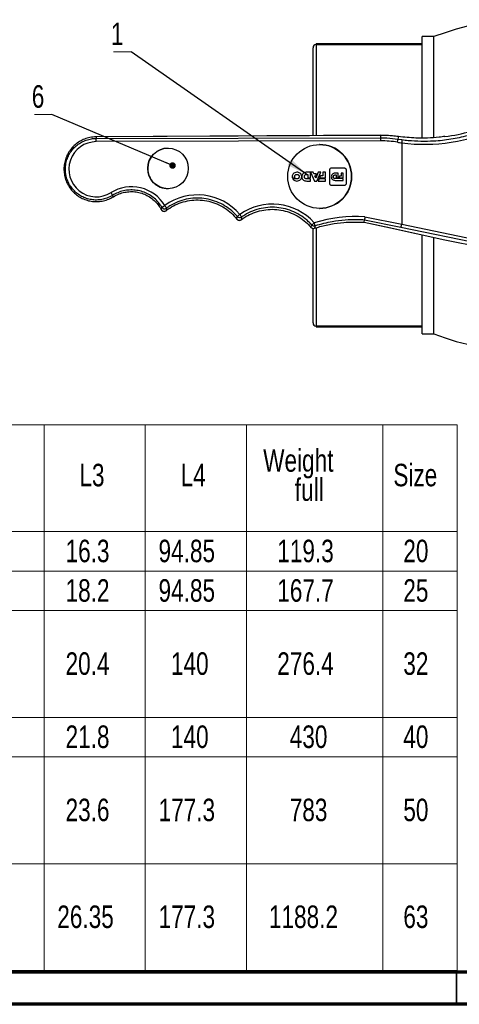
# Model space of a CAD drawing. Header units: millimetres. Extents: x 0 to 420, y 0 to 297.
# Tile 7 of 18: x 142 to 210, y 0 to 153. Entities that reach past the tile are written whole.
import ezdxf

# ---------------------------------------------------------------- set-up
doc = ezdxf.new("R2010")
doc.units = ezdxf.units.MM
doc.layers.add('ОСЕВЫЕ', color=7, linetype='Continuous')
doc.styles.add('SLDTEXTSTYLE1', font='TXT', dxfattribs={"width": 0.75})
doc.dimstyles.new('SLDDIMSTYLE1', dxfattribs={"dimtxt": 0.18, "dimasz": 3.302, "dimexe": 0, "dimexo": 0.0625, "dimgap": 0, "dimtad": 0, "dimtih": 1, "dimtoh": 1, "dimdec": 0, "dimrnd": 1e-09, "dimzin": 0, "dimdsep": 46, "dimtxsty": 'Standard', "dimsah": 1, "dimcen": 0.09, "dimadec": 0, "dimazin": 0, "dimtfac": 3.302, "dimtdec": 0, "dimtofl": 0, "dimtmove": 0, "dimatfit": 3, "dimfxl": 0, "dimfrac": 2, "dimtolj": 1, "dimtzin": 0, "dimarcsym": 0})
doc.dimstyles.new('SLDDIMSTYLE2', dxfattribs={"dimtxt": 0.18, "dimasz": 1.016, "dimexe": 0, "dimexo": 0.0625, "dimgap": 0, "dimtad": 0, "dimtih": 1, "dimtoh": 1, "dimdec": 0, "dimrnd": 1e-09, "dimzin": 0, "dimdsep": 46, "dimtxsty": 'Standard', "dimblk1": 'DOT', "dimblk2": 'DOT', "dimsah": 1, "dimcen": 0.09, "dimadec": 0, "dimazin": 0, "dimtfac": 1.016, "dimtdec": 0, "dimtofl": 0, "dimtmove": 0, "dimatfit": 3, "dimldrblk": 'DOT', "dimfxl": 0, "dimfrac": 2, "dimtolj": 1, "dimtzin": 0, "dimarcsym": 0})

# ---------------------------------------------------------------- blocks, each defined once
blk = doc.blocks.new('SW_TABLEANNOTATION_0')
at = {"color": 0, "linetype": 'Continuous', "lineweight": 18}
for p, q in [((110.26, 0), (125.93, 0)), ((125.93, 0), (125.93, -16.61)), ((125.93, 0), (141.66, 0)), ((141.66, 0), (141.66, -16.61)), ((141.66, 0), (157.4, 0)), ((157.4, 0), (157.4, -16.61)), ((157.4, 0), (178.57, 0)), ((178.57, 0), (178.57, -16.61)), ((178.57, 0), (190.13, 0)), ((190.13, 0), (190.13, -16.61)), ((110.26, -16.61), (125.93, -16.61)), ((125.93, -16.61), (125.93, -22.75)), ((125.93, -16.61), (141.66, -16.61)), ((141.66, -16.61), (141.66, -22.75)), ((141.66, -16.61), (157.4, -16.61)), ((157.4, -16.61), (157.4, -22.75)), ((157.4, -16.61), (178.57, -16.61)), ((178.57, -16.61), (178.57, -22.75)), ((178.57, -16.61), (190.13, -16.61)), ((190.13, -16.61), (190.13, -22.75)), ((110.26, -22.75), (125.93, -22.75)), ((125.93, -22.75), (125.93, -28.89)), ((125.93, -22.75), (141.66, -22.75)), ((141.66, -22.75), (141.66, -28.89)), ((141.66, -22.75), (157.4, -22.75)), ((157.4, -22.75), (157.4, -28.89)), ((157.4, -22.75), (178.57, -22.75)), ((178.57, -22.75), (178.57, -28.89)), ((178.57, -22.75), (190.13, -22.75)), ((190.13, -22.75), (190.13, -28.89)), ((110.26, -28.89), (125.93, -28.89)), ((125.93, -28.89), (125.93, -45.5)), ((125.93, -28.89), (141.66, -28.89)), ((141.66, -28.89), (141.66, -45.5)), ((141.66, -28.89), (157.4, -28.89)), ((157.4, -28.89), (157.4, -45.5)), ((157.4, -28.89), (178.57, -28.89)), ((178.57, -28.89), (178.57, -45.5)), ((178.57, -28.89), (190.13, -28.89)), ((190.13, -28.89), (190.13, -45.5)), ((110.26, -45.5), (125.93, -45.5)), ((125.93, -45.5), (125.93, -51.64)), ((125.93, -45.5), (141.66, -45.5)), ((141.66, -45.5), (141.66, -51.64)), ((141.66, -45.5), (157.4, -45.5)), ((157.4, -45.5), (157.4, -51.64)), ((157.4, -45.5), (178.57, -45.5)), ((178.57, -45.5), (178.57, -51.64)), ((178.57, -45.5), (190.13, -45.5)), ((190.13, -45.5), (190.13, -51.64)), ((110.26, -51.64), (125.93, -51.64)), ((125.93, -51.64), (125.93, -68.25)), ((125.93, -51.64), (141.66, -51.64)), ((141.66, -51.64), (141.66, -68.25)), ((141.66, -51.64), (157.4, -51.64)), ((157.4, -51.64), (157.4, -68.25)), ((157.4, -51.64), (178.57, -51.64)), ((178.57, -51.64), (178.57, -68.25)), ((178.57, -51.64), (190.13, -51.64)), ((190.13, -51.64), (190.13, -68.25)), ((110.26, -68.25), (125.93, -68.25)), ((125.93, -68.25), (125.93, -84.85)), ((125.93, -68.25), (141.66, -68.25)), ((141.66, -68.25), (141.66, -84.85)), ((141.66, -68.25), (157.4, -68.25)), ((157.4, -68.25), (157.4, -84.85)), ((157.4, -68.25), (178.57, -68.25)), ((178.57, -68.25), (178.57, -84.85)), ((178.57, -68.25), (190.13, -68.25)), ((190.13, -68.25), (190.13, -84.85)), ((110.26, -84.85), (125.93, -84.85)), ((125.93, -84.85), (141.66, -84.85)), ((141.66, -84.85), (157.4, -84.85)), ((157.4, -84.85), (178.57, -84.85)), ((178.57, -84.85), (190.13, -84.85))]:
    blk.add_line(p, q, dxfattribs=at)
at = {"color": 0, "linetype": 'Continuous', "lineweight": 0, "char_height": 3.5, "attachment_point": 1, "style": 'SLDTEXTSTYLE1'}
for s, insert in [('Weight', (159.98, -3.79)), ('L3', (131.42, -6.06)), ('L4', (147.16, -6.06)), ('Size', (180.21, -6.06)), ('full', (164.9, -8.32)), ('38.13', (112.27, -17.86)), ('16.3', (129.27, -17.86)), ('94.85', (143.72, -17.86)), ('119.3', (162.17, -17.86)), ('20', (181.76, -17.86)), ('42.77', (112.27, -24)), ('18.2', (129.27, -24)), ('94.85', (143.72, -24)), ('167.7', (162.17, -24)), ('25', (181.76, -24)), ('20.4', (129.27, -35.37)), ('140', (145.65, -35.37)), ('276.4', (162.17, -35.37)), ('32', (181.76, -35.37)), ('60.37', (112.27, -46.74)), ('21.8', (129.27, -46.74)), ('140', (145.65, -46.74)), ('430', (164.11, -46.74)), ('40', (181.76, -46.74)), ('64.5', (113.57, -58.12)), ('23.6', (129.27, -58.12)), ('177.3', (143.72, -58.12)), ('783', (164.11, -58.12)), ('50', (181.76, -58.12)), ('64.2', (113.57, -74.73)), ('26.35', (127.98, -74.73)), ('177.3', (143.72, -74.73)), ('1188.2', (160.87, -74.73)), ('63', (181.76, -74.73))]:
    blk.add_mtext(s, dxfattribs=dict(at, insert=insert))
blk = doc.blocks.new('SW_NOTE_0_6')
at = {"color": 0, "linetype": 'Continuous', "lineweight": 0}
blk.add_line((-2.74, 0), (0, 0), dxfattribs=at)
at = {"color": 0, "linetype": 'Continuous', "lineweight": 0, "insert": (-3.16, 4.56), "char_height": 3.5, "attachment_point": 1, "style": 'SLDTEXTSTYLE1'}
blk.add_mtext('1', dxfattribs=at)
blk = doc.blocks.new('SW_NOTE_0_7')
at = {"color": 0, "linetype": 'Continuous', "lineweight": 0}
blk.add_line((-2.74, 0), (0, 0), dxfattribs=at)
at = {"color": 0, "linetype": 'Continuous', "lineweight": 0, "insert": (-3.14, 4.56), "char_height": 3.5, "attachment_point": 1, "style": 'SLDTEXTSTYLE1'}
blk.add_mtext('6', dxfattribs=at)
blk = doc.blocks.new('_Dot')
at = {"color": 0, "linetype": 'ByBlock', "lineweight": -2}
blk.add_line((-0.5, 0), (-1, 0), dxfattribs=at)
at = {"color": 0, "linetype": 'ByBlock', "const_width": 0.5}
blk.add_lwpolyline([(-0.25, 0, 1), (0.25, 0, 1)], format="xyb", close=True, dxfattribs=at)

msp = doc.modelspace()

# ---------------------------------------------------------------- linework, layer by layer
at = {"color": 7, "linetype": 'Continuous', "lineweight": 25}
for p, q in [((206.5252, 150.4406), (204.6752, 150.4406)), ((204.6752, 134.6804), (204.6752, 150.4406)), ((206.5252, 134.7538), (206.5252, 150.4406)), ((187.7252, 135.0426), (187.7252, 148.7031)), ((188.2252, 149.3531), (204.6752, 149.3531)), ((188.2252, 149.3531), (188.2252, 149.2003)), ((188.2252, 149.2003), (204.6752, 149.2003)), ((198.2225, 135.0996), (154.023, 134.8597)), ((154.023, 134.8597), (154.0257, 134.859)), ((198.2252, 135.0989), (154.0257, 134.859)), ((154.0257, 134.859), (154.0257, 134.6162)), ((154.0257, 134.6162), (198.2252, 134.7352)), ((198.2225, 135.0996), (198.2252, 135.0989)), ((198.2252, 135.0989), (198.2252, 134.7352)), ((200.9885, 134.907), (200.9253, 134.5221)), ((198.2509, 134.2359), (154.0514, 134.1169)), ((188.762, 133.6683), (188.7594, 133.6683)), ((200.9253, 134.5221), (201.5389, 134.4304)), ((201.5166, 133.9387), (201.5162, 133.9331)), ((201.5162, 133.9331), (201.5162, 121.2735)), ((165.1956, 133.1133), (165.1931, 133.1133)), ((184.4747, 128.6784), (184.4722, 128.6784)), ((185.2233, 129.3612), (185.2207, 129.3612)), ((185.5741, 128.6784), (185.5715, 128.6784)), ((185.968, 128.6512), (185.9688, 128.6512)), ((185.9689, 128.6971), (185.9683, 128.6971)), ((186.7744, 129.0237), (186.9371, 129.0237)), ((186.7889, 129.3586), (186.7864, 129.3586)), ((187.3359, 129.3586), (186.7889, 129.3586)), ((186.9346, 129.0237), (186.9346, 128.4737)), ((186.9371, 129.0237), (186.9371, 128.4737)), ((187.3359, 129.3588), (187.3334, 129.3588)), ((187.3334, 129.3588), (187.3335, 129.3586)), ((187.3359, 129.3588), (187.9489, 127.9853)), ((187.7638, 129.3588), (187.3359, 129.3588)), ((187.3359, 128.4737), (187.3359, 129.3586)), ((187.3359, 129.3531), (187.9464, 127.9853)), ((187.8686, 129.1154), (187.7638, 129.3588)), ((188.2599, 129.1154), (187.8686, 129.1154)), ((187.9838, 128.8213), (188.1396, 128.8213)), ((188.144, 128.4336), (187.9838, 128.8213)), ((188.1396, 128.8213), (188.2599, 129.1154)), ((188.5243, 129.3588), (188.1427, 128.4367)), ((188.5269, 129.3588), (188.144, 128.4336)), ((188.3334, 127.9853), (188.9462, 129.3588)), ((188.5269, 129.3588), (188.5243, 129.3588)), ((188.9462, 129.3588), (188.5269, 129.3588)), ((188.8932, 128.7853), (188.7542, 128.4737)), ((188.8958, 128.7853), (188.7567, 128.4737)), ((188.8958, 128.7853), (188.8932, 128.7853)), ((189.2492, 128.7853), (188.8958, 128.7853)), ((189.2492, 129.3589), (189.2467, 129.3589)), ((189.2467, 129.3589), (189.2467, 128.7853)), ((189.2492, 129.3589), (189.2492, 128.7853)), ((189.6481, 129.3589), (189.2492, 129.3589)), ((189.6481, 128.4737), (189.6481, 129.3589)), ((190.2696, 129.644), (190.2671, 129.644)), ((190.2671, 129.644), (190.2671, 127.7027)), ((190.2696, 129.644), (190.2696, 127.7027)), ((190.6397, 130.0174), (190.6371, 130.0174)), ((192.5615, 130.0174), (190.6397, 130.0174)), ((190.8802, 128.6538), (190.8776, 128.6538)), ((191.187, 128.9411), (191.1844, 128.9411)), ((191.187, 128.9411), (191.3126, 128.9411)), ((191.621, 129.2172), (191.1982, 129.2172)), ((191.3126, 128.9411), (191.3126, 128.4941)), ((191.6184, 128.4941), (191.6184, 129.2172)), ((191.621, 128.4941), (191.621, 129.2172)), ((191.8204, 128.7383), (191.7169, 128.4941)), ((192.0997, 128.7383), (191.8204, 128.7383)), ((192.408, 129.2172), (192.0997, 129.2172)), ((192.0997, 129.2172), (192.0997, 128.7383)), ((192.4054, 128.4941), (192.4054, 129.2172)), ((192.408, 128.4941), (192.408, 129.2172)), ((192.9312, 127.7027), (192.9312, 129.644)), ((184.5069, 128.4748), (184.5043, 128.4748)), ((184.5069, 128.4748), (184.9296, 128.4748)), ((184.5782, 128.3235), (184.5756, 128.3235)), ((185.2233, 128.3235), (184.5782, 128.3235)), ((185.2199, 127.9952), (185.2173, 127.9952)), ((187.3359, 128.3266), (186.7744, 128.3266)), ((186.7807, 127.9954), (186.7781, 127.9954)), ((186.7807, 127.9954), (187.3359, 127.9954)), ((186.9371, 128.4737), (186.9346, 128.4737)), ((186.9371, 128.4737), (187.3359, 128.4737)), ((187.3359, 127.9954), (187.3359, 128.3266)), ((187.9489, 127.9853), (187.9464, 127.9853)), ((187.9489, 127.9853), (188.3334, 127.9853)), ((188.6885, 128.3266), (188.5407, 127.9952)), ((188.5432, 127.9952), (188.5407, 127.9952)), ((188.691, 128.3266), (188.5432, 127.9952)), ((188.5432, 127.9952), (189.6481, 127.9952)), ((188.691, 128.3266), (188.6885, 128.3266)), ((189.6481, 128.3266), (188.691, 128.3266)), ((188.7567, 128.4737), (188.7542, 128.4737)), ((188.7567, 128.4737), (189.6481, 128.4737)), ((189.6481, 127.9952), (189.6481, 128.3266)), ((190.2696, 127.7027), (190.2671, 127.7027)), ((190.6397, 127.3291), (190.6371, 127.3291)), ((190.6397, 127.3291), (192.5615, 127.3291)), ((191.187, 128.3665), (191.1844, 128.3665)), ((192.408, 128.3665), (191.187, 128.3665)), ((191.1917, 128.0935), (192.408, 128.0935)), ((191.3126, 128.4941), (191.621, 128.4941)), ((191.7169, 128.4941), (192.408, 128.4941)), ((192.4054, 128.0935), (192.4054, 128.3665)), ((192.408, 128.0935), (192.408, 128.3665)), ((156.7112, 125.5583), (156.5783, 125.7697)), ((165.1931, 126.8007), (165.1956, 126.8007)), ((164.137, 123.5451), (164.1381, 123.5443)), ((164.1381, 123.5443), (164.2347, 123.9251)), ((164.8881, 123.3858), (164.8868, 123.3839)), ((164.9572, 123.7787), (164.8881, 123.3858)), ((175.9024, 122.0723), (175.9635, 122.4744)), ((188.7594, 123.7433), (188.762, 123.7433)), ((175.9008, 122.0732), (175.9024, 122.0723)), ((176.5961, 121.9881), (176.5948, 121.9862)), ((176.633, 122.3931), (176.5961, 121.9881)), ((187.4069, 120.7952), (187.5227, 121.1716)), ((188.0447, 121.0287), (187.9423, 120.6442)), ((195.6551, 121.5739), (199.7892, 120.7242)), ((195.6581, 121.574), (199.7961, 120.7235)), ((195.6585, 121.5742), (195.7053, 121.9284)), ((195.7053, 121.9284), (195.7055, 121.9286)), ((201.3717, 120.7796), (195.7053, 121.9284)), ((195.797, 122.4245), (201.5154, 121.2651)), ((201.5162, 121.2735), (215.8428, 118.3041)), ((187.4053, 120.796), (187.4069, 120.7952)), ((187.7252, 105.9531), (187.7252, 120.6226)), ((187.9423, 120.6442), (187.9401, 120.6427)), ((199.7886, 120.7243), (208.193, 118.837)), ((199.7961, 120.7235), (208.1992, 118.8364)), ((215.6673, 117.8165), (201.3717, 120.7796)), ((204.6752, 104.2156), (204.6752, 119.6269)), ((206.5252, 104.2156), (206.5252, 119.2115)), ((208.1936, 118.8368), (215.5663, 117.3623)), ((208.1992, 118.8364), (215.5664, 117.363)), ((204.6752, 105.4559), (188.2252, 105.4559)), ((188.2252, 105.4559), (188.2252, 105.3031)), ((188.2252, 105.3031), (204.6752, 105.3031)), ((204.6752, 104.2156), (206.5252, 104.2156)), ((20, 5), (415, 5))]:
    msp.add_line(p, q, dxfattribs=at)
at = {"color": 8, "linetype": 'Continuous', "lineweight": 25}
for p, q in [((188.2252, 149.2003), (188.2252, 135.0453)), ((188.2252, 120.7194), (188.2252, 105.4559))]:
    msp.add_line(p, q, dxfattribs=at)
at = {"color": 7, "linetype": 'Continuous', "lineweight": 70}
for p, q in [((415, 5), (20, 5)), ((420, 0), (15, 0))]:
    msp.add_line(p, q, dxfattribs=at)
at = {"color": 7, "linetype": 'Continuous', "lineweight": 35}
msp.add_line((210, 5), (210, 0), dxfattribs=at)
at = {"color": 7, "linetype": 'Continuous', "lineweight": 25}
for centre, radius in [((188.7575, 128.7052), 4.9604), ((165.1929, 129.9566), 3.1549)]:
    msp.add_circle(centre, radius, dxfattribs=at)
for centre, radius, start, end in [((220.7252, 113.5337), 39.5443, 68.955645, 111.044355), ((188.2252, 148.7031), 0.5, 90, 180), ((205.1924, 160.5099), 25.767, 276.777357, 295.021592), ((205.1924, 160.5099), 25.7677, 276.788248, 295.021814), ((195.4911, 134.3444), 2.7619, 357.747918, 8.134057), ((151.2916, 134.2254), 2.7619, 357.747918, 8.134057), ((188.7564, 128.7092), 4.959, 359.959639, 89.964856), ((198.1578, 134.5829), 2.7681, 348.463908, 358.740027), ((165.1952, 129.959), 3.1543, 90.039329, 180.036177), ((165.1951, 129.9549), 3.1541, 179.960721, 269.963774), ((188.7564, 128.7023), 4.959, 270.035144, 0.040361), ((153.7371, 124.4347), 3.1392, 25.167619, 34.049447), ((161.687, 128.954), 5.6374, 296.867469, 302.169409), ((162.105, 122.17), 3.2746, 29.423424, 37.910894), ((164.5793, 123.7782), 0.5, 207.788587, 270), ((164.5798, 123.7807), 0.501, 208.164517, 307.969993), ((164.6633, 124.1844), 0.501, 211.174533, 305.912129), ((164.5793, 123.7782), 0.5, 270, 307.955758), ((173.3937, 126.0896), 4.4356, 305.40641, 312.11508), ((176.3429, 122.8014), 0.5009, 220.768651, 305.399023), ((173.7823, 120.8244), 3.2539, 28.824326, 37.369668), ((176.2923, 122.3843), 0.5, 218.471325, 270), ((176.2925, 122.3865), 0.5009, 218.843738, 307.305471), ((176.2923, 122.3843), 0.5, 270, 307.236856), ((184.9495, 124.6433), 4.3213, 306.545132, 313.426626), ((187.8949, 121.5066), 0.5008, 221.986877, 287.398741), ((185.2492, 120.5519), 2.8359, 9.680436, 19.637418), ((187.7872, 121.1188), 0.5, 220.197516, 270), ((187.7877, 121.1205), 0.5008, 220.512341, 287.98883), ((187.7872, 121.1188), 0.5, 270, 287.806885), ((188.2252, 105.9531), 0.5, 180, 270), ((220.7252, 141.1224), 39.5443, 248.955645, 291.044355)]:
    msp.add_arc(centre, radius, start, end, dxfattribs=at)
for centre, major_axis, ratio, start_param, end_param in [((205.0687, 160.5099), (26.8082, 0), 0.99997461, 4.57949764, 5.1556186), ((154.0629, 129.8281), (4.2889, 0), 0.99999638, 1.57348864, 5.27155615), ((198.2944, 118.0781), (16.158, 0), 0.99999638, 1.41070965, 1.57348864), ((205.1458, 160.5099), (26.8236, 0), 0.99999638, 4.5523023, 4.57665921), ((159.5281, 121.0949), (6.0134, 0), 0.99999638, 0.53912553, 2.1299635), ((169.7803, 117.172), (8.6642, 0), 0.99999638, 0.70692209, 2.19899355), ((181.4211, 115.6993), (8.7145, 0), 0.99999638, 0.72910935, 2.18930867), ((194.2915, 101.1249), (21.3528, 0), 0.99999638, 1.50023235, 1.87379748), ((201.4696, 121.2692), (0.1004, 0.4898), 0.09128979, 3.194217, 4.72278162), ((195.5524, 122.4956), (5.9629, -1.2306), 0.08211621, 0.00018593, 0.01694525)]:
    msp.add_ellipse(centre, major_axis=major_axis, ratio=ratio, start_param=start_param, end_param=end_param, dxfattribs=at)
for points, knots in [([(201.5389, 134.4304), (201.8668, 134.3907), (202.8527, 134.2712), (204.508, 134.1826), (206.7277, 134.2226), (209.1688, 134.4894), (211.7965, 135.0487), (214.1757, 135.8135), (215.6488, 136.4421), (216.2862, 136.7447), (216.2862, 136.7447)], [0, 0, 0, 0, 0.06550868, 0.19696308, 0.3284175, 0.50555062, 0.6831386, 0.86026928, 0.99999908, 1, 1, 1, 1]), ([(154.0257, 134.859), (153.6916, 134.8384), (153.0737, 134.8003), (152.2068, 134.5322), (151.4392, 134.1578), (150.7477, 133.6538), (150.1491, 133.0437), (149.6647, 132.34), (149.3035, 131.5677), (149.0803, 130.7456), (148.9954, 129.8999), (149.0563, 129.0528), (149.2548, 128.2282), (149.591, 127.45), (150.05, 126.7372), (150.624, 126.1131), (151.2934, 125.5906), (152.0428, 125.19), (152.8495, 124.9172), (153.6918, 124.7868), (154.546, 124.7965), (155.3853, 124.9548), (156.1146, 125.2152), (156.5362, 125.4576), (156.7112, 125.5583)], [0, 0, 0, 0, 0.05400865, 0.09990517, 0.14580106, 0.19167474, 0.23754748, 0.28325037, 0.32895245, 0.37446308, 0.41997337, 0.46535493, 0.51073677, 0.55610799, 0.60147997, 0.64696321, 0.69244735, 0.73811648, 0.78378628, 0.82963499, 0.87548384, 0.92142718, 0.96737004, 1, 1, 1, 1]), ([(199.9444, 135.021), (199.6135, 135.0479), (199.0413, 135.0945), (198.4673, 135.0976), (198.2252, 135.0989)], [0, 0, 0, 0, 0.57822889, 1, 1, 1, 1]), ([(198.2252, 134.7352), (198.5585, 134.7311), (199.4626, 134.7199), (200.3592, 134.5986), (200.9253, 134.5221)], [0, 0, 0, 0, 0.36864263, 1, 1, 1, 1]), ([(200.9885, 134.907), (200.6859, 134.9454), (200.3384, 134.9895), (199.9896, 135.0174), (199.9444, 135.021)], [0, 0, 0, 0, 0.87058924, 1, 1, 1, 1]), ([(208.2381, 134.9228), (207.9384, 134.8829), (207.0389, 134.7632), (205.5285, 134.6594), (203.4056, 134.6428), (201.895, 134.8079), (200.9885, 134.907)], [0, 0, 0, 0, 0.12461619, 0.37394289, 0.62428202, 1, 1, 1, 1]), ([(156.5783, 125.7697), (156.2832, 125.6086), (155.7509, 125.318), (154.8991, 125.0975), (154.0929, 125.0165), (153.2836, 125.0775), (152.4956, 125.2702), (151.7521, 125.5955), (151.0724, 126.0386), (150.4787, 126.5918), (149.9844, 127.2348), (149.6078, 127.953), (149.3545, 128.723), (149.2368, 129.5247), (149.2526, 130.3345), (149.4067, 131.1295), (149.6893, 131.8883), (150.0975, 132.5874), (150.6151, 133.2101), (151.2317, 133.7349), (151.9264, 134.1521), (152.6824, 134.442), (153.3915, 134.5933), (153.8431, 134.6096), (154.0257, 134.6162)], [0, 0, 0, 0, 0.05681701, 0.10248615, 0.14815536, 0.19382743, 0.23949942, 0.28517371, 0.33084781, 0.37649415, 0.42214027, 0.46774077, 0.5133411, 0.55889803, 0.60445492, 0.6499896, 0.69552439, 0.74106782, 0.78661147, 0.8321908, 0.87777034, 0.92339706, 0.96902389, 1, 1, 1, 1]), ([(201.5389, 134.4304), (201.5392, 134.4302), (201.5413, 134.4284), (201.5471, 134.4161), (201.5521, 134.3655), (201.549, 134.2534), (201.5373, 134.1056), (201.5235, 133.9943), (201.5166, 133.9387)], [0, 0, 0, 0, 0.01455375, 0.10138758, 0.32623474, 0.55088871, 0.77544257, 1, 1, 1, 1]), ([(185.2207, 129.3612), (185.1076, 129.3488), (184.8906, 129.325), (184.6446, 129.1441), (184.4981, 128.9187), (184.4808, 128.759), (184.4722, 128.6784)], [0, 0, 0, 0, 0.3001316, 0.5757206, 0.78585102, 1, 1, 1, 1]), ([(184.4722, 128.6784), (184.4738, 128.6392), (184.4768, 128.57), (184.496, 128.5036), (184.5043, 128.4748)], [0, 0, 0, 0, 0.566276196, 1, 1, 1, 1]), ([(185.2233, 129.3612), (185.1102, 129.3488), (184.8932, 129.325), (184.6472, 129.1441), (184.5006, 128.9187), (184.4834, 128.759), (184.4747, 128.6784)], [0, 0, 0, 0, 0.3001316, 0.5757206, 0.78585102, 1, 1, 1, 1]), ([(184.4747, 128.6784), (184.4764, 128.6392), (184.4794, 128.57), (184.4986, 128.5036), (184.5069, 128.4748)], [0, 0, 0, 0, 0.566276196, 1, 1, 1, 1]), ([(184.8671, 128.6784), (184.8731, 128.7306), (184.8848, 128.833), (184.9744, 128.9505), (185.0916, 129.021), (185.1759, 129.0288), (185.2199, 129.0328)], [0, 0, 0, 0, 0.27934277, 0.54778573, 0.76423131, 1, 1, 1, 1]), ([(184.9296, 128.4748), (184.9098, 128.5099), (184.874, 128.5734), (184.8693, 128.6459), (184.8671, 128.6784)], [0, 0, 0, 0, 0.552990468, 1, 1, 1, 1]), ([(185.2173, 129.0328), (185.2546, 129.0298), (185.3266, 129.0239), (185.423, 128.9757), (185.5022, 128.9014), (185.5599, 128.7996), (185.5676, 128.7191), (185.5715, 128.6784)], [0, 0, 0, 0, 0.20027304, 0.38699711, 0.56818516, 0.78126648, 1, 1, 1, 1]), ([(185.2199, 129.0328), (185.2571, 129.0298), (185.3291, 129.0239), (185.4256, 128.9757), (185.5048, 128.9014), (185.5625, 128.7996), (185.5702, 128.7191), (185.5741, 128.6784)], [0, 0, 0, 0, 0.20027304, 0.38699711, 0.56818516, 0.78126648, 1, 1, 1, 1]), ([(185.2199, 127.9952), (185.3304, 128.007), (185.5425, 128.0297), (185.7852, 128.2025), (185.9337, 128.4184), (185.9565, 128.5732), (185.968, 128.6512)], [0, 0, 0, 0, 0.30041731, 0.57650555, 0.78671922, 1, 1, 1, 1]), ([(185.5715, 128.6784), (185.5656, 128.6261), (185.5539, 128.5236), (185.4647, 128.4061), (185.3482, 128.3353), (185.2644, 128.3275), (185.2207, 128.3235)], [0, 0, 0, 0, 0.28038354, 0.5493651, 0.76548125, 1, 1, 1, 1]), ([(185.9683, 128.6971), (185.9522, 128.7973), (185.9202, 128.9966), (185.7226, 129.2125), (185.4817, 129.3395), (185.3116, 129.3538), (185.2233, 129.3612)], [0, 0, 0, 0, 0.27129228, 0.5393083, 0.76062449, 1, 1, 1, 1]), ([(185.5741, 128.6784), (185.5681, 128.6261), (185.5565, 128.5236), (185.4673, 128.4061), (185.3507, 128.3353), (185.2669, 128.3275), (185.2233, 128.3235)], [0, 0, 0, 0, 0.28038354, 0.5493651, 0.76548125, 1, 1, 1, 1]), ([(186.7864, 129.3586), (186.6983, 129.3538), (186.5333, 129.3449), (186.3102, 129.2634), (186.1284, 129.1299), (185.9964, 128.9355), (185.9765, 128.7774), (185.9663, 128.6971)], [0, 0, 0, 0, 0.22481591, 0.42082008, 0.59755324, 0.79552523, 1, 1, 1, 1]), ([(185.9663, 128.6512), (185.9812, 128.5491), (186.0106, 128.3473), (186.2204, 128.1295), (186.4872, 128.0131), (186.6761, 128.0016), (186.7781, 127.9954)], [0, 0, 0, 0, 0.26046473, 0.51472831, 0.73795849, 1, 1, 1, 1]), ([(185.9688, 128.6512), (185.9837, 128.5491), (186.0131, 128.3473), (186.223, 128.1295), (186.4898, 128.0131), (186.6787, 128.0016), (186.7807, 127.9954)], [0, 0, 0, 0, 0.260464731, 0.514728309, 0.737958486, 1, 1, 1, 1]), ([(186.7889, 129.3586), (186.7008, 129.3538), (186.5359, 129.3449), (186.3127, 129.2634), (186.131, 129.1299), (185.9989, 128.9355), (185.979, 128.7774), (185.9689, 128.6971)], [0, 0, 0, 0, 0.22481591, 0.42082008, 0.59755324, 0.79552523, 1, 1, 1, 1]), ([(186.3776, 128.6749), (186.3803, 128.7138), (186.3855, 128.7876), (186.4346, 128.8861), (186.5164, 128.9639), (186.634, 129.0153), (186.7256, 129.0208), (186.7744, 129.0237)], [0, 0, 0, 0, 0.19477312, 0.36932462, 0.53985779, 0.75477927, 1, 1, 1, 1]), ([(186.7744, 128.3266), (186.7326, 128.3288), (186.6533, 128.3331), (186.5449, 128.3728), (186.4543, 128.4408), (186.3886, 128.5453), (186.3814, 128.6303), (186.3776, 128.6749)], [0, 0, 0, 0, 0.21119223, 0.39970935, 0.57385892, 0.77672942, 1, 1, 1, 1]), ([(190.6371, 130.0174), (190.582, 130.0102), (190.4734, 129.996), (190.3531, 129.8962), (190.2802, 129.7744), (190.2715, 129.688), (190.2671, 129.644)], [0, 0, 0, 0, 0.28262754, 0.55661217, 0.77418235, 1, 1, 1, 1]), ([(190.6397, 130.0174), (190.5845, 130.0102), (190.4759, 129.996), (190.3556, 129.8962), (190.2828, 129.7744), (190.2741, 129.688), (190.2696, 129.644)], [0, 0, 0, 0, 0.28262754, 0.55661217, 0.77418235, 1, 1, 1, 1]), ([(191.1982, 129.2172), (191.1287, 129.2131), (190.9982, 129.2054), (190.8225, 129.1348), (190.6809, 129.0194), (190.5815, 128.8528), (190.5699, 128.7202), (190.564, 128.6521)], [0, 0, 0, 0, 0.21834454, 0.409793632, 0.585302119, 0.786997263, 1, 1, 1, 1]), ([(190.564, 128.6521), (190.5732, 128.5659), (190.5911, 128.3981), (190.7514, 128.21), (190.962, 128.1088), (191.1114, 128.0989), (191.1917, 128.0935)], [0, 0, 0, 0, 0.27067735, 0.52668944, 0.74543032, 1, 1, 1, 1]), ([(190.8776, 128.6538), (190.8797, 128.6858), (190.8837, 128.746), (190.9212, 128.8269), (190.9841, 128.8912), (191.0753, 128.9341), (191.1466, 128.9387), (191.1844, 128.9411)], [0, 0, 0, 0, 0.20102037, 0.37940849, 0.55031624, 0.76144379, 1, 1, 1, 1]), ([(191.1844, 128.3665), (191.152, 128.3683), (191.0904, 128.3719), (191.0063, 128.4049), (190.9361, 128.4615), (190.886, 128.5477), (190.8805, 128.6172), (190.8776, 128.6538)], [0, 0, 0, 0, 0.2052199, 0.38965743, 0.5628241, 0.7692288, 1, 1, 1, 1]), ([(190.8802, 128.6538), (190.8823, 128.6858), (190.8862, 128.746), (190.9237, 128.8269), (190.9866, 128.8912), (191.0779, 128.9341), (191.1492, 128.9387), (191.187, 128.9411)], [0, 0, 0, 0, 0.20102037, 0.37940849, 0.55031624, 0.76144379, 1, 1, 1, 1]), ([(191.187, 128.3665), (191.1546, 128.3683), (191.093, 128.3719), (191.0089, 128.4049), (190.9387, 128.4615), (190.8886, 128.5477), (190.8831, 128.6172), (190.8802, 128.6538)], [0, 0, 0, 0, 0.2052199, 0.38965743, 0.5628241, 0.7692288, 1, 1, 1, 1]), ([(192.9312, 129.644), (192.9241, 129.6996), (192.9101, 129.8089), (192.8114, 129.9304), (192.6907, 130.0041), (192.605, 130.013), (192.5615, 130.0174)], [0, 0, 0, 0, 0.284840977, 0.559429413, 0.776086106, 1, 1, 1, 1]), ([(184.5756, 128.3235), (184.6163, 128.2711), (184.6989, 128.1648), (184.9164, 128.0289), (185.1011, 128.0082), (185.2173, 127.9952)], [0, 0, 0, 0, 0.26427993, 0.53729894, 1, 1, 1, 1]), ([(184.5782, 128.3235), (184.6188, 128.2711), (184.7014, 128.1648), (184.919, 128.0289), (185.1037, 128.0082), (185.2199, 127.9952)], [0, 0, 0, 0, 0.26427993, 0.53729894, 1, 1, 1, 1]), ([(190.2671, 127.7027), (190.2742, 127.6471), (190.2882, 127.5378), (190.3869, 127.4162), (190.5077, 127.3424), (190.5935, 127.3336), (190.6371, 127.3291)], [0, 0, 0, 0, 0.28465766, 0.55923442, 0.7759503, 1, 1, 1, 1]), ([(190.2696, 127.7027), (190.2768, 127.6471), (190.2908, 127.5378), (190.3895, 127.4162), (190.5103, 127.3424), (190.5961, 127.3336), (190.6397, 127.3291)], [0, 0, 0, 0, 0.284657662, 0.559234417, 0.775950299, 1, 1, 1, 1]), ([(192.5615, 127.3291), (192.6165, 127.3363), (192.7251, 127.3506), (192.8453, 127.4505), (192.9181, 127.5723), (192.9268, 127.6587), (192.9312, 127.7027)], [0, 0, 0, 0, 0.2824309, 0.55647953, 0.77415853, 1, 1, 1, 1]), ([(164.2347, 123.9251), (164.1576, 124.0474), (163.9152, 124.4317), (163.4146, 125.0146), (162.7035, 125.6178), (161.8982, 126.089), (161.0264, 126.422), (160.1101, 126.6005), (159.1759, 126.6265), (158.2523, 126.4895), (157.3696, 126.2147), (156.8384, 125.916), (156.5783, 125.7697)], [0, 0, 0, 0, 0.04944556, 0.15539378, 0.26134277, 0.3673243, 0.47330643, 0.57944336, 0.68558046, 0.79180717, 0.89803354, 1, 1, 1, 1]), ([(156.7112, 125.5583), (157.0043, 125.7191), (157.5585, 126.0233), (158.458, 126.2723), (159.3455, 126.3755), (160.2387, 126.3215), (161.111, 126.1213), (161.9364, 125.7731), (162.6931, 125.2934), (163.3538, 124.6896), (163.8298, 124.0918), (164.057, 123.6884), (164.1381, 123.5443)], [0, 0, 0, 0, 0.115929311, 0.21929807, 0.322668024, 0.426089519, 0.529510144, 0.632984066, 0.736455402, 0.839563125, 0.942667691, 1, 1, 1, 1]), ([(164.8881, 123.3858), (164.984, 123.4584), (165.4342, 123.7992), (166.3113, 124.3084), (167.5601, 124.7859), (168.873, 125.0402), (170.2109, 125.0751), (171.5364, 124.8789), (172.8137, 124.4663), (173.9982, 123.8368), (175.0544, 123.0441), (175.6254, 122.3897), (175.9024, 122.0723)], [0, 0, 0, 0, 0.02932876, 0.13767018, 0.246014, 0.35440258, 0.46279182, 0.57153367, 0.68027415, 0.78895508, 0.89763317, 1, 1, 1, 1]), ([(175.9635, 122.4744), (175.8459, 122.6067), (175.4233, 123.0821), (174.5867, 123.7978), (173.408, 124.5186), (172.1216, 125.025), (170.7696, 125.3135), (169.3876, 125.3658), (168.0146, 125.1903), (166.6936, 124.7798), (165.6777, 124.2769), (165.1284, 123.8971), (164.9572, 123.7787)], [0, 0, 0, 0, 0.04362971, 0.15667398, 0.26971902, 0.38277964, 0.4958407, 0.60903534, 0.72222992, 0.83546898, 0.94870749, 1, 1, 1, 1]), ([(176.5961, 121.9881), (176.7296, 122.0855), (177.2231, 122.4457), (178.1573, 122.9505), (179.4229, 123.3923), (180.7463, 123.6081), (182.0882, 123.6032), (183.4108, 123.367), (184.6782, 122.9153), (185.8467, 122.2497), (186.7555, 121.5214), (187.2306, 120.9917), (187.4069, 120.7952)], [0, 0, 0, 0, 0.041332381, 0.152752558, 0.264175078, 0.37564207, 0.487109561, 0.598906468, 0.710701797, 0.82239703, 0.934089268, 1, 1, 1, 1]), ([(187.5227, 121.1716), (187.3677, 121.3367), (186.8965, 121.8386), (185.9877, 122.5541), (184.7739, 123.2318), (183.4601, 123.6893), (182.0891, 123.9252), (180.6974, 123.9223), (179.3242, 123.6905), (178.0119, 123.2256), (177.1325, 122.7421), (176.6933, 122.4353), (176.633, 122.3931)], [0, 0, 0, 0, 0.056655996, 0.172188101, 0.287720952, 0.403269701, 0.518818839, 0.634496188, 0.7501734, 0.86588302, 0.981592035, 1, 1, 1, 1]), ([(187.9423, 120.6442), (188.1509, 120.7088), (188.9937, 120.9702), (190.5092, 121.3214), (192.3543, 121.5662), (194.0781, 121.6507), (195.1306, 121.5998), (195.6585, 121.5742)], [0, 0, 0, 0, 0.083771, 0.33853364, 0.5957157, 0.79726338, 1, 1, 1, 1]), ([(195.7055, 121.9286), (195.7054, 121.9286), (195.3732, 121.9516), (194.3712, 121.9972), (192.6977, 121.9486), (190.4556, 121.6852), (188.9266, 121.2689), (188.0447, 121.0287)], [0, 0, 0, 0, 0.000010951, 0.128832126, 0.387896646, 0.646961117, 1, 1, 1, 1]), ([(195.797, 122.4245), (195.7966, 122.4216), (195.7927, 122.3928), (195.7808, 122.3085), (195.7605, 122.1766), (195.7373, 122.0456), (195.7174, 121.9531), (195.7094, 121.9368), (195.7055, 121.9286)], [0, 0, 0, 0, 0.01161038, 0.11501475, 0.336721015, 0.557970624, 0.778981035, 1, 1, 1, 1])]:
    msp.add_open_spline(points, degree=3, knots=knots, dxfattribs=at)
at = {"layer": 'ОСЕВЫЕ', "lineweight": 25}
msp.add_line((210, 5), (210, 0), dxfattribs=at)
at = {"layer": 'ОСЕВЫЕ', "lineweight": 18}
msp.add_line((0, 0), (420, 0), dxfattribs=at)

# ---------------------------------------------------------------- block references
at = {"color": 7, "linetype": 'Continuous', "lineweight": 0}
for name, p in [('SW_NOTE_0_6', (159.4691, 148.0579)), ('SW_NOTE_0_7', (147.1591, 138.3314)), ('SW_TABLEANNOTATION_0', (20, 90.0926))]:
    msp.add_blockref(name, p, dxfattribs=at)

# ---------------------------------------------------------------- leaders
for points, dimstyle in [([(186.7744, 129.0237), (159.4691, 148.0579)], 'SLDDIMSTYLE1'), ([(165.8944, 130.4065), (147.1591, 138.3314)], 'SLDDIMSTYLE2')]:
    msp.add_leader(points, dimstyle=dimstyle, dxfattribs=at)

doc.saveas('drawing.dxf')
